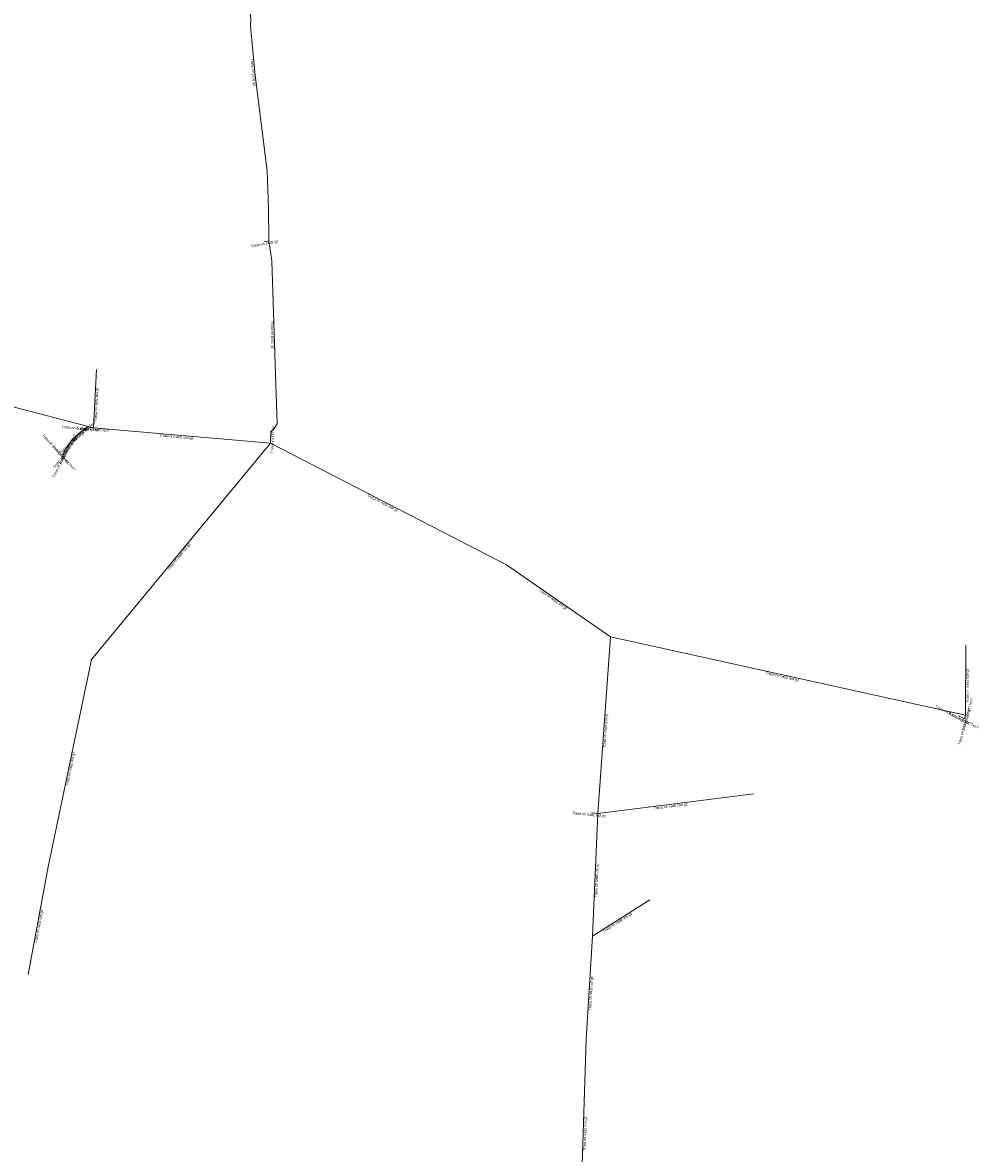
# Model space of a CAD drawing. Header units: millimetres. Extents: x -608062 to -607658, y -1001742 to -1001050.
# Tile 3 of 6: x -607870 to -607686, y -1001524 to -1001306. Entities that reach past the tile are written whole.
import ezdxf

# ---------------------------------------------------------------- set-up
doc = ezdxf.new("R2010")
doc.units = ezdxf.units.MM
doc.layers.add('nn_Nadzemní', color=10, linetype='_EL_VEDENI_NN_NADZ')
doc.layers.add('nn_Podzemní', color=80, linetype='_EL_VEDENI_NN_PODZ')
doc.layers.add('Popiskový text - Ostatní atributy Trasy', color=7, linetype='Continuous', lineweight=0)
doc.styles.add('Styledgn001', font='dgn001.shx')
doc.linetypes.add('_EL_VEDENI_NN_NADZ', pattern='A,10,-15,[109,cadkon.shx,S=5,R=0,X=0,Y=0],-50,10,-10', length=95)
doc.linetypes.add('_EL_VEDENI_NN_PODZ', pattern='A,35,-15,[109,cadkon.shx,S=5,R=0,X=0,Y=0],-50', length=100)

msp = doc.modelspace()

# ---------------------------------------------------------------- linework, layer by layer
at = {"layer": 'nn_Nadzemní', "lineweight": 13, "ltscale": 100, "flags": 128}
for points in [[(-607856.49, -1001384.36), (-607855.92, -1001373.17)], [(-607889.99, -1001375.67), (-607856.49, -1001384.36)], [(-607857.85, -1001384.25), (-607860.51, -1001386.61)], [(-607857.85, -1001384.25), (-607860.51, -1001386.61)], [(-607856.49, -1001384.36), (-607857.85, -1001384.25)], [(-607856.49, -1001384.36), (-607857.85, -1001384.25)], [(-607856.49, -1001384.36), (-607822.42, -1001387.35)], [(-607860.51, -1001386.61), (-607861.77, -1001388.34)], [(-607860.51, -1001386.61), (-607861.77, -1001388.34)], [(-607861.77, -1001388.34), (-607862.35, -1001389.47)], [(-607861.77, -1001388.34), (-607862.35, -1001389.47)], [(-607856.88, -1001428.94), (-607822.42, -1001387.35)], [(-607822.42, -1001387.35), (-607777.05, -1001410.74)], [(-607862.35, -1001389.47), (-607862.23, -1001389.6)], [(-607862.35, -1001389.47), (-607862.23, -1001389.6)], [(-607757.05, -1001424.59), (-607777.05, -1001410.74)], [(-607757.05, -1001424.59), (-607759.48, -1001458.61)], [(-607688.75, -1001439.69), (-607757.05, -1001424.59)], [(-607688.7, -1001426.22), (-607688.75, -1001439.69)], [(-607865.22, -1001468.89), (-607856.88, -1001428.94)], [(-607690.12, -1001439.81), (-607688.95, -1001440.4)], [(-607690.12, -1001439.81), (-607688.95, -1001440.4)], [(-607688.95, -1001440.4), (-607688.75, -1001439.69)], [(-607688.95, -1001440.4), (-607688.75, -1001439.69)], [(-607759.48, -1001458.61), (-607729.46, -1001454.81)], [(-607760.72, -1001458.49), (-607759.48, -1001458.61)], [(-607759.48, -1001458.61), (-607760.5, -1001482.22)], [(-607869.06, -1001489.56), (-607865.22, -1001468.89)], [(-607760.5, -1001482.22), (-607749.46, -1001475.2)], [(-607760.5, -1001482.22), (-607761.69, -1001502.09)], [(-607761.69, -1001502.09), (-607762.8, -1001536.23)]]:
    msp.add_lwpolyline(points, dxfattribs=at)
at = {"layer": 'nn_Podzemní', "lineweight": 13, "ltscale": 100, "flags": 128}
for points in [[(-607822.76, -1001348.44), (-607822.82, -1001342.11), (-607823.07, -1001334.95), (-607825.36, -1001316.61), (-607826.28, -1001307.08), (-607826.24, -1001305.73), (-607827.03, -1001296.07), (-607827.72, -1001291.31), (-607827.53, -1001289.64), (-607825.19, -1001287.43), (-607823.77, -1001287.23), (-607823.4, -1001287.66)], [(-607822.76, -1001348.44), (-607823.22, -1001348.53), (-607823.62, -1001348.5)], [(-607822.38, -1001385.05), (-607822.32, -1001385.01), (-607821.83, -1001384.7), (-607821.13, -1001383.62), (-607821.49, -1001374.08), (-607822.19, -1001352.24), (-607822.76, -1001348.44)], [(-607822.38, -1001385.05), (-607822.42, -1001387.35)]]:
    msp.add_lwpolyline(points, dxfattribs=at)

# ---------------------------------------------------------------- texts
at = {"layer": 'Popiskový text - Ostatní atributy Trasy', "linetype": 'Continuous', "lineweight": 0, "char_height": 0.5, "attachment_point": 5, "line_spacing_factor": 0.8, "style": 'Styledgn001'}
for s, insert, rotation in [('{\\Fdgn000|c238;\\C6;Trasa nn podz gz}', (-607825.82, -1001316), 275.5141), ('{\\Fdgn000|c238;\\C6;Trasa nn podz gz}', (-607823.58, -1001349.01), 11.0702), ('{\\Fdgn000|c238;\\C6;Trasa nn podz gz}', (-607822.13, -1001366.51), 271.8358), ('{\\Fdgn000|c238;\\C6;Trasa nn nadz izol gz}', (-607855.86, -1001379.83), 87.099), ('{\\Fdgn000|c238;\\C6;Trasa nn podz gz po vyt??en?}', (-607861.3, -1001388.37), 53.9333), ('{\\Fdgn000|c238;\\C6;Trasa nn podz gz po vyt??en?}', (-607859.53, -1001386.27), 41.58), ('{\\Fdgn000|c238;\\C6;Trasa nn podz gz po vyt??en?}', (-607858.02, -1001384.64), 355.3758), ('{\\Fdgn000|c238;\\C6;Trasa nn podz}', (-607859.2, -1001385.98), 41.58), ('{\\Fdgn000|c238;\\C6;Trasa nn podz}', (-607857.58, -1001384.67), 355.3758), ('{\\Fdgn000|c238;\\C6;Trasa nn podz gz}', (-607822.01, -1001386.68), 88.9059), ('{\\Fdgn000|c238;\\C6;Trasa nn podz gz po vyt??en?}', (-607863.14, -1001389.19), 311.8698), ('{\\Fdgn000|c238;\\C6;Trasa nn podz gz po vyt??en?}', (-607862.08, -1001389.82), 62.8297), ('{\\Fdgn000|c238;\\C6;Trasa nn podz}', (-607861.04, -1001388.02), 53.9333), ('{\\Fdgn000|c238;\\C6;Trasa nn nadz izol gz}', (-607840.54, -1001386.16), 354.9845), ('{\\Fdgn000|c238;\\C6;Trasa nn podz}', (-607862.84, -1001389.52), 311.8698), ('{\\Fdgn000|c238;\\C6;Trasa nn podz}', (-607861.88, -1001389.43), 62.8297), ('{\\Fdgn000|c238;\\C6;Trasa nn nadz izol gz}', (-607800.85, -1001398.92), 332.7271), ('{\\Fdgn000|c238;\\C6;Trasa nn nadz izol gz}', (-607840.01, -1001409.21), 50.3561), ('{\\Fdgn000|c238;\\C6;Trasa nn nadz izol gz}', (-607768.14, -1001417.4), 325.2974), ('{\\Fdgn000|c238;\\C6;Trasa nn nadz izol gz}', (-607724.01, -1001432.3), 347.5334), ('{\\Fdgn000|c238;\\C6;Trasa nn nadz izol gz}', (-607688.33, -1001434.01), 89.783), ('{\\Fdgn000|c238;\\C6;Trasa nn podz gz po vyt??en?}', (-607688.69, -1001440.94), 74.268), ('{\\Fdgn000|c238;\\C6;Trasa nn nadz izol gz}', (-607757.94, -1001442.67), 85.9144), ('{\\Fdgn000|c238;\\C6;Trasa nn podz gz po vyt??en?}', (-607690.45, -1001440.09), 333.024), ('{\\Fdgn000|c238;\\C6;Trasa nn podz}', (-607690.06, -1001440.29), 333.024), ('{\\Fdgn000|c238;\\C6;Trasa nn podz}', (-607688.57, -1001440.52), 74.268), ('{\\Fdgn000|c238;\\C6;Trasa nn nadz izol gz}', (-607860.87, -1001450.02), 78.2082), ('{\\Fdgn000|c238;\\C6;Trasa nn nadz izol gz}', (-607745.46, -1001457.24), 7.2121), ('{\\Fdgn000|c238;\\C6;Trasa nn nadz izol gz}', (-607761.18, -1001458.85), 354.4725), ('{\\Fdgn000|c238;\\C6;Trasa nn nadz izol gz}', (-607759.64, -1001471.48), 87.5262), ('{\\Fdgn000|c238;\\C6;Trasa nn nadz izol gz}', (-607866.94, -1001480.33), 79.4758), ('{\\Fdgn000|c238;\\C6;Trasa nn nadz izol gz}', (-607755.65, -1001479.61), 32.451), ('{\\Fdgn000|c238;\\C6;Trasa nn nadz izol gz}', (-607760.76, -1001493.23), 86.5727), ('{\\Fdgn000|c238;\\C6;Trasa nn nadz izol gz}', (-607761.88, -1001520.22), 88.1378)]:
    msp.add_mtext(s, dxfattribs=dict(at, insert=insert, rotation=rotation))

doc.saveas('drawing.dxf')
